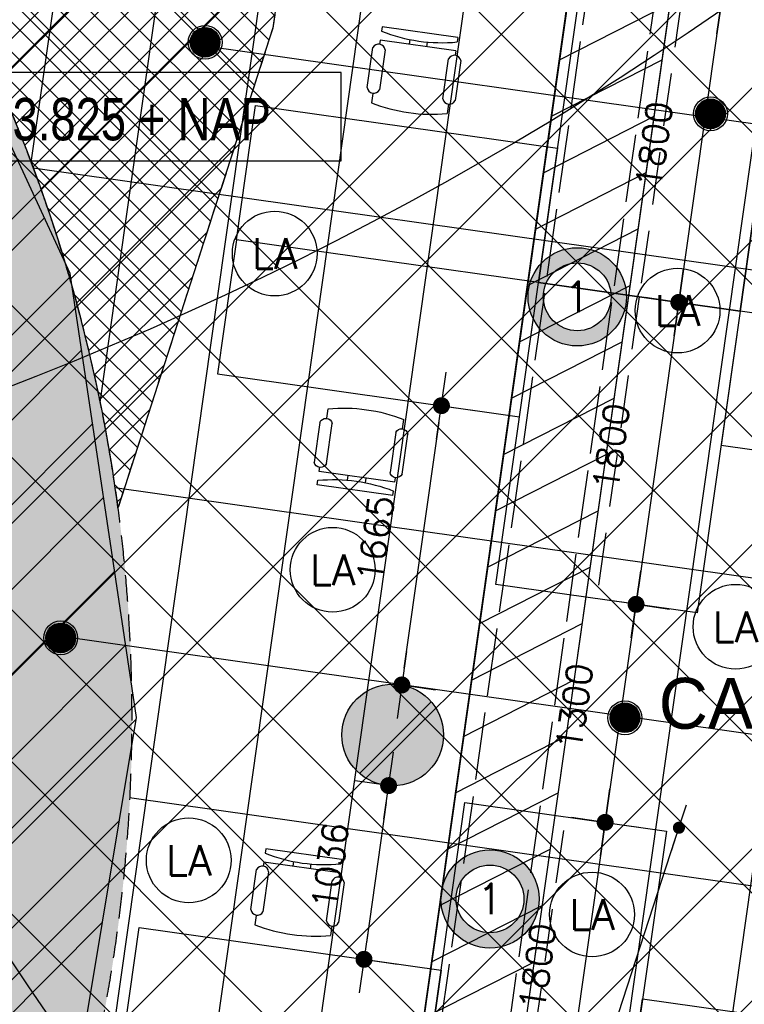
# Model space of a CAD drawing. Header units: millimetres. Extents: x -4107 to 114693, y -37499 to 54671.
# Tile 90 of 156: x 68552 to 72826, y 9092 to 14903. Entities that reach past the tile are written whole.
import ezdxf
from ezdxf.enums import TextEntityAlignment as Align

# ---------------------------------------------------------------- set-up
doc = ezdxf.new("R2010")
doc.units = ezdxf.units.MM
doc.header["$LTSCALE"] = 50
for name, pattern in [('B0701', [3.75, 2.5, -1.25]), ('B0702', [4.6875, 3.125, -1.5625]), ('XREF_06_Vloergoot installaties$0$E_GOOT5', [10, 8, -2]), ('XREF_06_werkset$0$B0702', [4.6875, 3.125, -1.5625])]:
    doc.linetypes.add(name, pattern=pattern)
for name, color, linetype in [('AB$1A---_ALGEMEEN', 2, 'Continuous'), ('ABT_studie daklichten', 1, 'Continuous'), ('ABT_VOORSTEL daklichten', 1, 'Continuous'), ('AM$1A---_ALGEMEEN', 2, 'Continuous'), ('AT$1A---_ALGEMEEN', 2, 'Continuous'), ('AV37----_DAKOPENING', 1, 'Continuous'), ('FOK_ BRANDSLANGHASPELS', 2, 'Continuous'), ('FOK_05---_TEKST_25', 2, 'Continuous'), ('FOK_08---_MAATVOERING', 2, 'Continuous'), ('FOK_22_BINNENWANDEN', 2, 'Continuous'), ('FOK_82_LOS MEUBILAIR', 1, 'Continuous'), ('XREF_06_PLAFOND$0$AA00VV4-_SOLID252', 254, 'Continuous'), ('XREF_06_PLAFOND$0$AA45----_PLAFONDAFW', 1, 'Continuous'), ('XREF_06_PLAFOND$0$AI45----_PLAFONDAFW', 2, 'Continuous'), ('XREF_06_Sprinkler installatie$0$WL$1----', 3, 'Continuous'), ('XREF_06_Sprinkler installatie$0$WL524---', 4, 'Continuous'), ('XREF_06_Sprinkler installatie$0$WL6516--', 4, 'Continuous'), ('XREF_06_verlichting$0$EL6311--', 3, 'Continuous'), ('XREF_06_Vloergoot installaties$0$EL6131--_VG', 3, 'Continuous'), ('XREF_06_Vloergoot installaties$0$EL6222--', 3, 'Continuous'), ('XREF_06_werkset$0$AA28G---_PREFABBETON', 242, 'Continuous'), ('XREF_06_werkset$0$AI35----_PLAFONDS', 242, 'Continuous'), ('XREF_06_werkset$0$AL28G---_PREFABBETON', 4, 'Continuous')]:
    doc.layers.add(name, color=color, linetype=linetype)
doc.styles.add('02_1', font='B-GBP.SHX', dxfattribs={"width": 0.8, "height": 2.5})
doc.styles.add('02_100', font='B-GBP.SHX', dxfattribs={"width": 0.8, "height": 250})
doc.styles.add('FOK-DIM', font='romans.shx')
doc.styles.add('XREF_06_Sprinkler installatie$0$Standard', font='txt')
doc.styles.add('XREF_06_verlichting$0$BURO-018', font='simplex.shx', dxfattribs={"height": 180})
doc.styles.add('XREF_06_Vloergoot installaties$0$BURO-018', font='simplex.shx', dxfattribs={"height": 180})
doc.dimstyles.new('02_100', dxfattribs={"dimscale": 71.42857142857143, "dimtxt": 2.5, "dimasz": 1, "dimexe": 2, "dimexo": 0, "dimgap": 1, "dimtad": 1, "dimdec": 0, "dimdsep": 46, "dimtxsty": '02_100', "dimblk": 'abt-dot-m', "dimcen": 1, "dimdle": 1, "dimclre": 256, "dimclrt": 7, "dimadec": 3, "dimazin": 0, "dimtfac": 1, "dimtdec": 4, "dimtix": 1, "dimtmove": 2, "dimatfit": 3, "dimldrblk": 'DOT', "dimfxl": 1, "dimtolj": 1, "dimtzin": 0, "dimarcsym": 0})
doc.dimstyles.new('FOK-100', dxfattribs={"dimscale": 100, "dimtxt": 1.5, "dimasz": 1, "dimexe": 2, "dimexo": 0, "dimgap": 2, "dimtad": 1, "dimdec": 0, "dimzin": 11, "dimdsep": 46, "dimtxsty": 'FOK-DIM', "dimblk1": 'DOT', "dimblk2": 'DOT', "dimsah": 1, "dimcen": 2.5, "dimclrd": 256, "dimclre": 256, "dimclrt": 256, "dimadec": 0, "dimazin": 0, "dimtfac": 1, "dimtdec": 0, "dimtix": 1, "dimtmove": 2, "dimatfit": 3, "dimldrblk": 'DOT', "dimfxl": 2, "dimtolj": 1, "dimtzin": 0, "dimarcsym": 0})

# ---------------------------------------------------------------- blocks, each defined once
blk = doc.blocks.new('XREF_06_Sprinkler installatie$0$SP-KOP02')
at = {"color": 0, "linetype": 'Continuous'}
for p, q in [((-0.8747061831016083, -0.022678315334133), (0.02267831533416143, 0.8747061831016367)), ((-0.8470212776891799, -0.2194998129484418), (0.2194998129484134, 0.8470212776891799)), ((-0.8433590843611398, 0.2331751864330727), (-0.2331751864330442, 0.8433590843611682)), ((-0.7864924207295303, -0.383477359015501), (0.3834773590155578, 0.7864924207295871)), ((-0.7015012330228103, -0.5229925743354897), (0.5229925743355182, 0.7015012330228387)), ((-0.5952920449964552, -0.6412897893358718), (0.6412897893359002, 0.5952920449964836)), ((-0.4685024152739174, -0.7390065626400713), (0.7390065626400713, 0.4685024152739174)), ((-0.3195518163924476, -0.8145623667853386), (0.8145623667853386, 0.3195518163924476)), ((-0.1436165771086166, -0.8631335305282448), (0.8631335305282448, 0.1436165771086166)), ((0.07198970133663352, -0.8720336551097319), (0.8720336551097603, -0.0719897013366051)), ((0.3806791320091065, -0.7878506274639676), (0.7878506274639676, -0.3806791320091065))]:
    blk.add_line(p, q, dxfattribs=at)
at = {"color": 0, "linetype": 'Continuous', "const_width": 0.875}
blk.add_lwpolyline([(-0.4375, 0, 1), (0.4375, 0, 1)], format="xyb", close=True, dxfattribs=at)
at = {"color": 0, "linetype": 'Continuous'}
for radius in [1, 0.8750001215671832]:
    blk.add_circle((0, 0), radius, dxfattribs=at)
at = {"color": 0, "linetype": 'Continuous', "style": 'XREF_06_Sprinkler installatie$0$Standard', "flags": 1}
for tag, p in [('SP_MATCODE', (2, 2)), ('SP_TEMP', (2, -3)), ('SP_DOORL', (2, -5)), ('SP_KFACT', (2, -7)), ('SP_SPRHK', (2, -9)), ('SP_KLEP', (2, -11))]:
    blk.add_attdef(tag, p, '', height=1, dxfattribs=at)
blk = doc.blocks.new('XREF_06_Sprinkler installatie')
at = {"layer": 'XREF_06_Sprinkler installatie$0$WL$1----'}
h = blk.add_hatch(dxfattribs=at)
h.set_pattern_fill('JIS_WOOD', color=256, scale=500, style=0)
h.set_pattern_definition([(45, (0, -36464.68273191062), (-249.9999995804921, 249.9999995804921), [])])
h.paths.add_polyline_path([(30743.76515354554, 36094.67203092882), (95370.657702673, 36094.67203092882), (86389.4850860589, -27327.71370086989), (59723.12136529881, -18673.57675653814), (68740.53105287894, 7763.581187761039), (69241.67852927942, 10785.21704805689), (68849.02710828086, 13405.89676634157), (67638.57518447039, 16023.53724814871), (65645.62950327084, 18159.91160222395), (63178.42103558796, 19545.38255585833), (60388.20099652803, 20131.45558350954), (28895.03418603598, 21976.00653298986)], flags=16)
h.paths.add_polyline_path([(29853.88465479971, 37108.67203092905), (96538.36554407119, 37108.67203093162), (87224.27345191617, -28664.69260881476), (58653.57220496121, -19392.53372581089), (68002.0802140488, 8015.33520368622), (68349.51893389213, 9912.479372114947), (68461.10500014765, 10706.28215243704), (68321.41289149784, 11469.30776664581), (68229.75545977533, 12765.71089138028), (68109.187632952, 13218.49831793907), (67906.90519605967, 13527.36892510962), (67399.0696235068, 14920.64646426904), (67172.50164058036, 15065.3464464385), (66709.93992267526, 15980.21548977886), (66021.16514642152, 16692.96568618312), (65104.64182728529, 17592.15335849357), (63974.81466742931, 18325.79988677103), (62832.58247759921, 18841.69050873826), (59822.53470632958, 19383.85704118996), (28023.73237309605, 21252.56821526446)])
blk.add_lwpolyline([(30743.76515354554, 36094.67203092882), (95370.657702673, 36094.67203092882), (86389.4850860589, -27327.71370086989), (59723.12136529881, -18673.57675653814), (68740.53105287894, 7763.581187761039), (69241.67852927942, 10785.21704805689), (68849.02710828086, 13405.89676634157), (67638.57518447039, 16023.53724814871), (65645.62950327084, 18159.91160222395), (63178.42103558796, 19545.38255585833), (60388.20099652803, 20131.45558350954), (28895.03418603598, 21976.00653298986)], close=True, dxfattribs=at)
at = {"layer": 'XREF_06_Sprinkler installatie$0$WL524---'}
for p, q in [((69630.63677651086, 14750.61043444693), (81515.80502250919, 13067.56514431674)), ((68796.4787111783, 11264.14923501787), (80984.08659535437, 9538.275808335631))]:
    blk.add_line(p, q, dxfattribs=at)
at = {"layer": 'XREF_06_Sprinkler installatie$0$WL6516--', "xscale": 99.9999999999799, "yscale": 100, "zscale": 100, "rotation": 7.589429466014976}
for p in [(69645.8133393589, 14769.43052053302), (72627.02876440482, 14347.26396166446), (68793.8978243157, 11254.15295017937), (72122.27265367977, 10782.82553903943)]:
    blk.add_blockref('XREF_06_Sprinkler installatie$0$SP-KOP02', p, dxfattribs=at)
blk = doc.blocks.new('XREF_06_Vloergoot installaties$0$E00415')
at = {"linetype": 'Continuous'}
h = blk.add_hatch(color=0, dxfattribs=at)
edge = h.paths.add_edge_path()
edge.add_arc((0, 0), 2.9, 0, 360)
edge = h.paths.add_edge_path(flags=16)
edge.add_arc((0, 0), 2, 0, 360)
at = {"color": 0, "linetype": 'Continuous'}
for radius in [2.9, 2]:
    blk.add_circle((0, 0), radius, dxfattribs=at)
at = {"color": 0, "linetype": 'Continuous', "style": 'XREF_06_Vloergoot installaties$0$BURO-018'}
for tag, p in [('E_GKAST', (0, 8)), ('E_GROEP', (0, 5)), ('E_SGROEP', (4.5, 5))]:
    blk.add_attdef(tag, text='', height=1.8, dxfattribs=at).set_placement(p, align=Align.MIDDLE)
at = {"color": 0, "linetype": 'Continuous', "style": 'XREF_06_Vloergoot installaties$0$BURO-018', "flags": 1}
for tag, height, p in [('E_VERMCODE', 1.8, (13, 5)), ('E_MATCODE', 1.799999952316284, (0, 0))]:
    blk.add_attdef(tag, text='', height=height, dxfattribs=at).set_placement(p, align=Align.MIDDLE)
blk = doc.blocks.new('XREF_06_Vloergoot installaties')
at = {"layer": 'XREF_06_Vloergoot installaties$0$EL6131--_VG', "linetype": 'XREF_06_Vloergoot installaties$0$E_GOOT5'}
for p, q in [((67095.60362308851, -18789.11590335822), (74687.29281051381, 34683.04554943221)), ((67491.63220365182, -18845.34190603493), (75083.32139107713, 34626.81954675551))]:
    blk.add_line(p, q, dxfattribs=at)
at = {"layer": 'XREF_06_Vloergoot installaties$0$EL6222--'}
ref = blk.add_blockref('XREF_06_Vloergoot installaties$0$E00415', (71840.99680626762, 13267.37700198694), dxfattribs=dict(at, xscale=99.99999999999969, yscale=100, zscale=100, rotation=352.2551880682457))
ref.add_attrib('E_GROEP', '1', dxfattribs={"layer": '0', "color": 1, "linetype": 'Continuous', "height": 180, "style": 'XREF_06_Vloergoot installaties$0$BURO-018'}).set_placement((71840.99680626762, 13267.37700198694), align=Align.MIDDLE)
ref = blk.add_blockref('XREF_06_Vloergoot installaties$0$E00415', (71326.360985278, 9713.321597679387), dxfattribs=dict(at, xscale=99.99999999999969, yscale=100, zscale=100, rotation=352.2551880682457))
ref.add_attrib('E_GROEP', '1', dxfattribs={"layer": '0', "color": 1, "linetype": 'Continuous', "height": 180, "style": 'XREF_06_Vloergoot installaties$0$BURO-018'}).set_placement((71326.360985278, 9713.321597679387), align=Align.MIDDLE)
blk = doc.blocks.new('XREF_06_PLAFOND')
at = {"layer": 'XREF_06_PLAFOND$0$AA00VV4-_SOLID252'}
h = blk.add_hatch(color=256, dxfattribs=at)
edge = h.paths.add_edge_path()
edge.add_line((87220.13172400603, -28652.82593203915), (96531.25824172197, 37099.67203141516))
edge.add_line((96531.25824172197, 37099.67203141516), (29925.05063862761, 37099.67203094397))
edge.add_line((29925.05063862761, 37099.67203094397), (27765.49828754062, 20607.27924532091))
edge.add_line((27765.49828754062, 20607.27924532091), (31097.51512072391, 20428.59058431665))
edge.add_line((31097.51512072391, 20428.59058431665), (31103.07384061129, 20519.42550456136))
edge.add_line((31103.07384061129, 20519.42550456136), (31162.98775743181, 20516.21262872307))
edge.add_line((31162.98775743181, 20516.21262872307), (31182.16837379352, 20829.6426616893))
edge.add_line((31182.16837379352, 20829.6426616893), (60332.3920877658, 19103.14414751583))
edge.add_arc((59884.73682388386, 10785.1826390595), 8329.99873297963, -18.833921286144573, 86.9194330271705, ccw=False)
edge.add_line((67768.73326905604, 8096.041708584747), (58457.33255371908, -19218.52462005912))
edge.add_line((58457.33255371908, -19218.52462005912), (58452.57899675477, -19216.97597443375))
edge.add_line((58452.57899675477, -19216.97597443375), (58423.27490899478, -19307.27191820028))
edge.add_line((58423.27490899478, -19307.27191820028), (87220.13172400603, -28652.82593203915))
edge = h.paths.add_edge_path(flags=16)
edge.add_arc((59884.74222990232, 10785.18702581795), 9329.995031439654, 341.1759698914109, 446.6104843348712)
edge.add_line((60436.36613652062, 20098.86075600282), (31243.25169369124, 21827.80385779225))
edge.add_line((31243.25169369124, 21827.80385779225), (28955.06492372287, 21950.50756966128))
edge.add_line((28955.06492372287, 21950.50756966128), (30807.03278968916, 36094.67203092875))
edge.add_line((30807.03278968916, 36094.67203092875), (95373.92533888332, 36094.67203087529))
edge.add_line((95373.92533888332, 36094.67203087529), (86392.75272236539, -27327.71370024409))
edge.add_line((86392.75272236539, -27327.7137002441), (59702.27815864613, -18665.75197252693))
edge.add_line((59702.27815864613, -18665.75197252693), (68715.71330732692, 7774.745676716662))
at = {"layer": 'XREF_06_PLAFOND$0$AA45----_PLAFONDAFW'}
h = blk.add_hatch(dxfattribs=at)
h.set_pattern_fill('ANSI31', color=256, scale=2200, angle=342.02, style=0)
h.set_pattern_definition([(27.02000000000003, (0, 0), (-124.9329103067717, 244.9831992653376), [])])
h.paths.add_polyline_path([(66694.46296400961, -20934.95243279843), (67273.82343199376, -21122.97449999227), (75376.34991819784, 36094.67203087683), (74770.36385703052, 36094.67203087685)])
at = {"layer": 'XREF_06_PLAFOND$0$AI45----_PLAFONDAFW'}
h = blk.add_hatch(dxfattribs=at)
h.set_pattern_fill('_USER,_O', color=256, scale=1800, pattern_type=0)
h.set_pattern_definition([(351.94, (60508.45538535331, -17546.47061425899), (252.3780553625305, 1782.219211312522), [])])
edge = h.paths.add_edge_path(flags=16)
edge.add_arc((41622.22216217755, 26897.39712025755), 5449.922828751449, 0, 180)
edge.add_arc((41622.22216217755, 26897.39712025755), 5449.922828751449, 180, 360)
h.paths.add_polyline_path([(49833.5168537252, 30277.31994900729), (51633.51685374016, 30277.31994900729), (51633.51685363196, 27677.31994893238), (49833.51685351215, 27677.31994900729)], flags=16)
edge = h.paths.add_edge_path(flags=16)
edge.add_arc((86127.26898417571, 26613.49231747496), 3800.000000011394, 0, 180)
edge.add_arc((86127.26898417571, 26613.49231747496), 3800.000000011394, 180, 360)
edge = h.paths.add_edge_path(flags=16)
edge.add_arc((74998.81403571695, -10766.81305209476), 5450.000005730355, 0, 180)
edge.add_arc((74998.81403571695, -10766.81305209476), 5450.000005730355, 180, 360)
edge = h.paths.add_edge_path()
edge.add_arc((59888.12586944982, 10791.11494689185), 9323.877918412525, 341.2423601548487, 446.6290869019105)
edge.add_line((60436.36613652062, 20098.86075600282), (31243.25169369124, 21827.80385779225))
edge.add_line((31243.25169369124, 21827.80385779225), (28955.06492372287, 21950.50756966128))
edge.add_line((28955.06492372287, 21950.50756966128), (30807.03278968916, 36094.67203092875))
edge.add_line((30807.03278968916, 36094.67203092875), (95373.92533888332, 36094.67203087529))
edge.add_line((95373.92533888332, 36094.67203087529), (86392.75272236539, -27327.71370024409))
edge.add_line((86392.75272236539, -27327.7137002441), (59702.27815864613, -18665.75197252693))
edge.add_line((59702.27815864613, -18665.75197252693), (68716.7870859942, 7792.875369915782))
h = blk.add_hatch(dxfattribs=at)
h.set_pattern_fill('_USER,_O', color=256, scale=600, angle=90, pattern_type=0)
h.set_pattern_definition([(81.93999999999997, (95317.8413266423, 35698.87331730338), (-594.0730704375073, 84.12601845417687), [])])
edge = h.paths.add_edge_path(flags=16)
edge.add_arc((86127.26898417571, 26613.49231747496), 3800.000000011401, 0, 360)
edge = h.paths.add_edge_path(flags=16)
edge.add_arc((74998.81403571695, -10766.81305209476), 5450.000005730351, 0, 360)
edge = h.paths.add_edge_path(flags=16)
edge.add_arc((41622.22216217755, 26897.39712025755), 5449.922828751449, 0, 360)
h.paths.add_polyline_path([(49933.51685366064, 30177.31994903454), (51533.51685368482, 30177.31994903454), (51533.51685368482, 27777.31994900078), (49933.51685366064, 27777.31994900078)], flags=16)
edge = h.paths.add_edge_path()
edge.add_arc((59888.12586944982, 10791.11494689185), 9323.877918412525, 341.2423601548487, 446.6290869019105)
edge.add_line((60436.36613652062, 20098.86075600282), (31243.25169369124, 21827.80385779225))
edge.add_line((31243.25169369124, 21827.80385779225), (28955.06492372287, 21950.50756966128))
edge.add_line((28955.06492372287, 21950.50756966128), (30807.03278968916, 36094.67203092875))
edge.add_line((30807.03278968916, 36094.67203092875), (95373.92533888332, 36094.67203087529))
edge.add_line((95373.92533888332, 36094.67203087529), (86392.75272236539, -27327.71370024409))
edge.add_line((86392.75272236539, -27327.7137002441), (59702.27815864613, -18665.75197252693))
edge.add_line((59702.27815864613, -18665.75197252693), (68716.7870859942, 7792.875369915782))
at = {"layer": 'XREF_06_PLAFOND$0$AA45----_PLAFONDAFW'}
blk.add_lwpolyline([(66694.46296400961, -20934.95243279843), (67273.82343199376, -21122.97449999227), (75376.34991819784, 36094.67203087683), (74770.36385703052, 36094.67203087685)], close=True, dxfattribs=at)
blk = doc.blocks.new('V-S-00-004_B09145W02')
at = {"layer": 'AT$1A---_ALGEMEEN'}
blk.add_lwpolyline([(0, 0), (25, 0), (25, 5.210209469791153), (0, 5.210209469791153)], close=True, dxfattribs=at)
at = {"layer": 'AB$1A---_ALGEMEEN', "color": 7, "style": '02_1', "width": 0.8}
blk.add_attdef('XX', text='', height=2.5, dxfattribs=at).set_placement((12.5, 1.206518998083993), align=Align.CENTER)
blk = doc.blocks.new('abt-dot-m')
for p, q in [((-2, 0), (0, 0)), ((0, 0), (2, 0))]:
    blk.add_line(p, q)
at = {"color": 1, "const_width": 0.5}
blk.add_lwpolyline([(-0.25, 0, 1), (0.25, 0, 1)], format="xyb", close=True, dxfattribs=at)
blk = doc.blocks.new('*D28')
at = {"layer": 'AM$1A---_ALGEMEEN', "color": 0, "lineweight": -2}
blk.add_line((64192.56583727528, 7612.635592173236), (65850.95194761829, 12722.69194811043), dxfattribs=at)
at = {"layer": 'Defpoints', "color": 0}
for p in [(65873.00087564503, 12790.6322571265), (66504.62957648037, 12585.64738193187), (64802.14561008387, 7339.710407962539)]:
    blk.add_point(p, dxfattribs=at)
at = {"layer": 'AM$1A---_ALGEMEEN', "color": 0, "lineweight": -2, "xscale": 71.42857142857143, "yscale": 71.42857142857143, "zscale": 71.42857142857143}
for p, rotation in [((65873.00087564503, 12790.6322571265), 72.02000011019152), ((64170.51690924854, 7544.695283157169), 252.0200001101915)]:
    blk.add_blockref('abt-dot-m', p, dxfattribs=dict(at, rotation=rotation))
at = {"layer": 'AM$1A---_ALGEMEEN', "color": 7, "insert": (64844.35892910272, 10257.37354143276), "char_height": 250, "attachment_point": 5, "rotation": 72.02000011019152, "style": '02_100'}
blk.add_mtext('\\A1;5515', dxfattribs=at)
blk = doc.blocks.new('DOT')
at = {"color": 0}
blk.add_line((-2, 0), (2, 0), dxfattribs=at)
at = {"color": 0, "const_width": 0.5}
blk.add_lwpolyline([(-0.25, 0, 1), (0.25, 0, 1)], format="xyb", close=True, dxfattribs=at)
blk = doc.blocks.new('A$C052E27F2')
at = {"layer": 'ABT_studie daklichten'}
h = blk.add_hatch(dxfattribs=at)
h.set_pattern_fill('ANSI37', color=256, scale=1000, style=0)
h.set_pattern_definition([(45, (-86127.26898414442, -22813.49231748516), (-88.38834764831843, 88.38834764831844), []), (135, (-86127.26898414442, -22813.49231748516), (-88.38834764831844, -88.38834764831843), [])])
edge = h.paths.add_edge_path()
edge.add_arc((-26242.53216026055, -12028.30967842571), 9329.998732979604, 7.624611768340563, 30.29796328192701)
edge.add_line((-18186.8854417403, -7321.353942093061), (-17234.48900534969, -4389.340665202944))
edge.add_line((-17234.48900534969, -4389.340665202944), (-15646.84333532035, -4912.806527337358))
edge.add_line((-15646.84333532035, -4912.806527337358), (-16081.77015337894, -7960.077359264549))
edge.add_line((-16081.77015337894, -7960.077359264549), (-16995.02333075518, -10790.38528427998))
blk.add_lwpolyline([(-16995.02333075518, -10790.38528427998, 0.09925518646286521), (-18186.8854417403, -7321.353942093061), (-17234.48900534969, -4389.340665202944), (-15646.84333532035, -4912.806527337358), (-16081.77015337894, -7960.077359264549), (-16995.02333075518, -10790.38528427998), (-16995.02333075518, -10790.38528427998), (-16995.02333075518, -10790.38528427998, -0.2967739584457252)], format="xyb", dxfattribs=at)
blk = doc.blocks.new('XREF_06_verlichting$0$1115B3A')
at = {"color": 0, "linetype": 'Continuous'}
blk.add_circle((0, 0), 2.5, dxfattribs=at)
at = {"color": 0, "linetype": 'Continuous', "style": 'XREF_06_verlichting$0$BURO-018'}
for tag, p in [('E_GKAST', (0, 8)), ('E_GROEP', (0, 5)), ('E_SGROEP', (4.5, 5)), ('E_ARMCODE', (0, 0)), ('E_SLET', (4.5, -1))]:
    blk.add_attdef(tag, text='', height=1.8, dxfattribs=at).set_placement(p, align=Align.MIDDLE)
blk = doc.blocks.new('XREF_06_verlichting')
at = {"layer": 'XREF_06_verlichting$0$EL6311--'}
ref = blk.add_blockref('XREF_06_verlichting$0$1115B3A', (70056.59653704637, 13522.66004778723), dxfattribs=dict(at, xscale=100, yscale=100, zscale=100))
ref.add_attrib('E_ARMCODE', 'LA', dxfattribs={"layer": '0', "color": 1, "linetype": 'Continuous', "height": 180, "style": 'XREF_06_verlichting$0$BURO-018'}).set_placement((70056.59653704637, 13522.66004778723), align=Align.MIDDLE)
ref = blk.add_blockref('XREF_06_verlichting$0$1115B3A', (72432.88881879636, 13186.15597397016), dxfattribs=dict(at, xscale=100, yscale=100, zscale=100))
ref.add_attrib('E_ARMCODE', 'LA', dxfattribs={"layer": '0', "color": 1, "linetype": 'Continuous', "height": 180, "style": 'XREF_06_verlichting$0$BURO-018'}).set_placement((72432.88881879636, 13186.15597397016), align=Align.MIDDLE)
ref = blk.add_blockref('XREF_06_verlichting$0$1115B3A', (70398.29155212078, 11656.3148180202), dxfattribs=dict(at, xscale=100, yscale=100, zscale=100))
ref.add_attrib('E_ARMCODE', 'LA', dxfattribs={"layer": '0', "color": 1, "linetype": 'Continuous', "height": 180, "style": 'XREF_06_verlichting$0$BURO-018'}).set_placement((70398.29155212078, 11656.3148180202), align=Align.MIDDLE)
ref = blk.add_blockref('XREF_06_verlichting$0$1115B3A', (72774.58383387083, 11319.81074420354), dxfattribs=dict(at, xscale=100, yscale=100, zscale=100))
ref.add_attrib('E_ARMCODE', 'LA', dxfattribs={"layer": '0', "color": 1, "linetype": 'Continuous', "height": 180, "style": 'XREF_06_verlichting$0$BURO-018'}).set_placement((72774.58383387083, 11319.81074420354), align=Align.MIDDLE)
ref = blk.add_blockref('XREF_06_verlichting$0$1115B3A', (69549.45275773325, 9941.360615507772), dxfattribs=dict(at, xscale=100, yscale=100, zscale=100))
ref.add_attrib('E_ARMCODE', 'LA', dxfattribs={"layer": '0', "color": 1, "linetype": 'Continuous', "height": 180, "style": 'XREF_06_verlichting$0$BURO-018'}).set_placement((69549.45275773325, 9941.360615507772), align=Align.MIDDLE)
ref = blk.add_blockref('XREF_06_verlichting$0$1115B3A', (71928.13270807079, 9621.717551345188), dxfattribs=dict(at, xscale=100, yscale=100, zscale=100))
ref.add_attrib('E_ARMCODE', 'LA', dxfattribs={"layer": '0', "color": 1, "linetype": 'Continuous', "height": 180, "style": 'XREF_06_verlichting$0$BURO-018'}).set_placement((71928.13270807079, 9621.717551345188), align=Align.MIDDLE)
blk = doc.blocks.new('WP 1600-800')
at = {"linetype": 'Continuous'}
for p, q in [((701.4819713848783, 1636.077677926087), (939.9819699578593, 1636.077677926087)), ((568.9819721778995, 1600.077678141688), (595.4819720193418, 1600.077678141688)), ((568.9819721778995, 1600.077678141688), (568.981972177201, 1149.577680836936)), ((648.4819717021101, 1600.077678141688), (674.9819715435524, 1600.077678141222)), ((648.4819717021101, 1600.077678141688), (648.4819717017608, 1149.577680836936)), ((966.4819697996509, 1600.077678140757), (1021.981969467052, 1600.077678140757)), ((939.9819699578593, 1564.077678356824), (701.4819713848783, 1564.077678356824)), ((648.4819717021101, 1427.827679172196), (620.2727218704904, 1427.827679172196)), ((620.8583718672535, 1321.827679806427), (648.4819717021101, 1321.827679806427)), ((701.4819713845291, 1185.5776806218), (939.98196995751, 1185.577680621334)), ((568.981972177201, 1149.577680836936), (595.4819720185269, 1149.577680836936)), ((648.4819717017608, 1149.577680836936), (674.9819715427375, 1149.577680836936)), ((935.5820462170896, 1112.99842010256), (697.0820476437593, 1112.998420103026)), ((966.4819697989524, 1149.577680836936), (1021.981969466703, 1149.577680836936))]:
    blk.add_line(p, q, dxfattribs=at)
blk.add_lwpolyline([(1133.893765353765, 2274.827679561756), (1933.893765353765, 2274.827679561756), (1933.893765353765, 474.8276795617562), (1133.893765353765, 474.8276795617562)], close=True)
for centre, radius, start, end in [((712.6848002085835, 1600.077678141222), 37.70282866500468, 107.2856071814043, 252.7143928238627), ((928.7791411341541, 1600.077678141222), 37.70282866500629, 287.2856071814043, 72.71439282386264), ((-348.5805223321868, 1374.827679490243), 970.5624941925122, 346.5803000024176, 13.41970000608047), ((77.91947511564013, 1374.827679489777), 970.5624941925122, 346.5803000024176, 13.41970000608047), ((710.9497787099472, 1148.580722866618), 38.1891892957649, 104.3543784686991, 248.70730541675), ((926.1142388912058, 1149.995377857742), 38.18918929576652, 284.3543784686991, 68.70730541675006)]:
    blk.add_arc(centre, radius, start, end, dxfattribs=at)
blk = doc.blocks.new('XREF_06_werkset$0$V-H-28G001_B09145W02')
at = {"layer": 'XREF_06_werkset$0$AA28G---_PREFABBETON'}
blk.add_hatch(color=254, dxfattribs=at).paths.add_polyline_path([(300, 0, 0.5773502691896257), (-150.0000000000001, 259.8076211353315, 0.5773502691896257), (-149.9999999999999, -259.8076211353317, 0.5773502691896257)])
h = blk.add_hatch(dxfattribs=at)
h.set_pattern_fill('KALKZST', color=1, scale=880.0000000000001, style=0)
h.set_pattern_definition([(45, (0, 0), (-390.2776883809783, 390.2776883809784), [])])
h.paths.add_polyline_path([(300, 0, 0.5773502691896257), (-150.0000000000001, 259.8076211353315, 0.5773502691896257), (-149.9999999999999, -259.8076211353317, 0.5773502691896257)])
at = {"layer": 'XREF_06_werkset$0$AL28G---_PREFABBETON'}
blk.add_circle((0, 0), 300, dxfattribs=at)
blk = doc.blocks.new('XREF_06_werkset$0$V-H-28X00B_09145B1')
blk.add_blockref('XREF_06_werkset$0$V-H-28G001_B09145W02', (70752.4366549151, 10681.41879116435))
blk = doc.blocks.new('XREF_06_werkset')
at = {"layer": 'XREF_06_werkset$0$AI35----_PLAFONDS', "linetype": 'XREF_06_werkset$0$B0702'}
blk.add_lwpolyline([(68715.7133073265, 7774.745676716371), (59702.27815864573, -18665.7519725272), (86392.75272244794, -27327.71370088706), (95373.92533894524, 36094.67203092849), (30807.03278968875, 36094.67203092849), (28954.96363870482, 21950.51300105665), (31243.25169369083, 21827.80385779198), (60436.36613652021, 20098.86075600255, -0.4955042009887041)], format="xyb", close=True, dxfattribs=at)
blk.add_blockref('XREF_06_werkset$0$V-H-28X00B_09145B1', (-4.147295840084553e-10, -2.946762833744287e-10))
blk = doc.blocks.new('*D89')
at = {"layer": 'Defpoints', "color": 0}
for p in [(72187.96343612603, 11452.34626377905), (72005.7308351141, 10165.47352079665), (72005.73083578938, 10165.47352070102)]:
    blk.add_point(p, dxfattribs=at)
at = {"layer": 'FOK_08---_MAATVOERING', "lineweight": -2}
for p, q in [((72187.96343612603, 11452.34626377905), (71989.93907886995, 11480.38826999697)), ((72173.94243260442, 11353.33408543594), (72019.7518388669, 10264.48569910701)), ((72005.7308351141, 10165.47352079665), (72203.75519260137, 10137.43151454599))]:
    blk.add_line(p, q, dxfattribs=at)
at = {"layer": 'FOK_08---_MAATVOERING', "lineweight": -2, "xscale": 100, "yscale": 100, "zscale": 100}
for p, rotation in [((72187.96343568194, 11452.34626384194), 81.93999999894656), ((72005.73083578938, 10165.47352070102), 261.9399999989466)]:
    blk.add_blockref('DOT', p, dxfattribs=dict(at, rotation=rotation))
at = {"layer": 'FOK_08---_MAATVOERING', "insert": (71824.56364511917, 10847.46765073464), "char_height": 150, "attachment_point": 5, "rotation": 81.93999999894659, "style": 'FOK-DIM'}
blk.add_mtext('\\A1;1300', dxfattribs=at)
blk = doc.blocks.new('*D92')
at = {"layer": 'Defpoints', "color": 0}
for p in [(70728.34270027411, 10382.38788749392), (70565.2388548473, 9359.483272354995), (70583.13152665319, 9356.94951125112)]:
    blk.add_point(p, dxfattribs=at)
at = {"layer": 'FOK_08---_MAATVOERING', "lineweight": -2}
for p, q in [((70728.34270027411, 10382.38788749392), (70530.31834346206, 10410.42989364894)), ((70714.32169719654, 10283.37570908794), (70597.1525297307, 9455.961689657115)), ((70565.2388548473, 9359.483272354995), (70781.15588346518, 9328.907505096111))]:
    blk.add_line(p, q, dxfattribs=at)
at = {"layer": 'FOK_08---_MAATVOERING', "lineweight": -2, "xscale": 100, "yscale": 100, "zscale": 100}
for p, rotation in [((70728.34270027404, 10382.38788749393), 81.93999999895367), ((70583.13152665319, 9356.94951125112), 261.9399999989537)]:
    blk.add_blockref('DOT', p, dxfattribs=dict(at, rotation=rotation))
at = {"layer": 'FOK_08---_MAATVOERING', "insert": (70383.45362284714, 9908.226457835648), "char_height": 150, "attachment_point": 5, "rotation": 81.93999999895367, "style": 'FOK-DIM'}
blk.add_mtext('\\A1;1036', dxfattribs=at)
blk = doc.blocks.new('*D93')
at = {"layer": 'Defpoints', "color": 0}
for p in [(71027.89149606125, 12626.59944076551), (71039.82716718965, 12624.90924381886), (70806.40136338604, 10976.52522999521)]:
    blk.add_point(p, dxfattribs=at)
at = {"layer": 'FOK_08---_MAATVOERING', "lineweight": -2}
for p, q in [((71027.89149606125, 12626.59944076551), (71237.85152400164, 12596.86723766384)), ((70820.42236646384, 11075.53740840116), (71025.80616411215, 12525.89706541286)), ((70806.40136338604, 10976.52522999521), (71004.42572019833, 10948.48322384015))]:
    blk.add_line(p, q, dxfattribs=at)
at = {"layer": 'FOK_08---_MAATVOERING', "lineweight": -2, "xscale": 100, "yscale": 100, "zscale": 100}
for p, rotation in [((71039.82716718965, 12624.90924381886), 81.93999999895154), ((70806.40136338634, 10976.52522999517), 261.9399999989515)]:
    blk.add_blockref('DOT', p, dxfattribs=dict(at, rotation=rotation))
at = {"layer": 'FOK_08---_MAATVOERING', "insert": (70650.8307746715, 11839.27499537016), "char_height": 150, "attachment_point": 5, "rotation": 81.93999999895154, "style": 'FOK-DIM'}
blk.add_mtext('\\A1;1665', dxfattribs=at)
blk = doc.blocks.new('A$C4D8164B4')
at = {"layer": 'FOK_ BRANDSLANGHASPELS', "color": 2}
blk.add_circle((19999.99949391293, 19999.99965409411), 20000, dxfattribs=at)
blk = doc.blocks.new('*D194')
at = {"layer": 'Defpoints', "color": 0}
for p in [(72440.34147873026, 13234.56540429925), (72187.96343235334, 11452.34626473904), (72187.96343302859, 11452.34626464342)]:
    blk.add_point(p, dxfattribs=at)
at = {"layer": 'FOK_08---_MAATVOERING', "lineweight": -2}
for p, q in [((72440.34147873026, 13234.56540429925), (72242.31712147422, 13262.60741051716)), ((72426.3204752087, 13135.55322595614), (72201.9844361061, 11551.35844304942)), ((72187.96343235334, 11452.34626473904), (72385.98778984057, 11424.30425848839))]:
    blk.add_line(p, q, dxfattribs=at)
at = {"layer": 'FOK_08---_MAATVOERING', "lineweight": -2, "xscale": 100, "yscale": 100, "zscale": 100}
for p, rotation in [((72440.34147828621, 13234.56540436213), 81.93999999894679), ((72187.96343302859, 11452.34626464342), 261.9399999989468)]:
    blk.add_blockref('DOT', p, dxfattribs=dict(at, rotation=rotation))
at = {"layer": 'FOK_08---_MAATVOERING', "insert": (72041.86896504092, 12382.01359296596), "char_height": 150, "attachment_point": 5, "rotation": 81.93999999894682, "style": 'FOK-DIM'}
blk.add_mtext('\\A1;1800', dxfattribs=at)
blk = doc.blocks.new('*D195')
at = {"layer": 'Defpoints', "color": 0}
for p in [(72692.71952398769, 15016.78454401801), (72440.34147761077, 13234.56540445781), (72440.34147828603, 13234.56540436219)]:
    blk.add_point(p, dxfattribs=at)
at = {"layer": 'FOK_08---_MAATVOERING', "lineweight": -2}
for p, q in [((72692.71952398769, 15016.78454401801), (72494.69516673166, 15044.82655023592)), ((72678.69852046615, 14917.77236567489), (72454.36248136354, 13333.57758276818)), ((72440.34147761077, 13234.56540445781), (72638.36583509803, 13206.52339820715))]:
    blk.add_line(p, q, dxfattribs=at)
at = {"layer": 'FOK_08---_MAATVOERING', "lineweight": -2, "xscale": 100, "yscale": 100, "zscale": 100}
for p, rotation in [((72692.71952354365, 15016.78454408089), 81.93999999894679), ((72440.34147828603, 13234.56540436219), 261.9399999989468)]:
    blk.add_blockref('DOT', p, dxfattribs=dict(at, rotation=rotation))
at = {"layer": 'FOK_08---_MAATVOERING', "insert": (72294.24701029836, 14164.23273268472), "char_height": 150, "attachment_point": 5, "rotation": 81.93999999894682, "style": 'FOK-DIM'}
blk.add_mtext('\\A1;1800', dxfattribs=at)
blk = doc.blocks.new('*D196')
at = {"layer": 'Defpoints', "color": 0}
for p in [(72945.09756167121, 16799.00368436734), (72692.7195152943, 15016.78454480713), (72692.71951596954, 15016.78454471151)]:
    blk.add_point(p, dxfattribs=at)
at = {"layer": 'FOK_08---_MAATVOERING', "lineweight": -2}
for p, q in [((72945.09756167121, 16799.00368436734), (72747.07320441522, 16827.04569058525)), ((72931.0765581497, 16699.99150602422), (72706.74051904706, 15115.7967231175)), ((72692.7195152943, 15016.78454480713), (72890.74387278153, 14988.74253855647))]:
    blk.add_line(p, q, dxfattribs=at)
at = {"layer": 'FOK_08---_MAATVOERING', "lineweight": -2, "xscale": 100, "yscale": 100, "zscale": 100}
for p, rotation in [((72945.09756122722, 16799.00368443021), 81.93999999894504), ((72692.71951596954, 15016.78454471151), 261.939999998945)]:
    blk.add_blockref('DOT', p, dxfattribs=dict(at, rotation=rotation))
at = {"layer": 'FOK_08---_MAATVOERING', "insert": (72546.6250479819, 15946.45187303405), "char_height": 150, "attachment_point": 5, "rotation": 81.939999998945, "style": 'FOK-DIM'}
blk.add_mtext('\\A1;1800', dxfattribs=at)
blk = doc.blocks.new('*D199')
at = {"layer": 'Defpoints', "color": 0}
for p in [(72005.73082600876, 10165.47352208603), (71753.35277963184, 8383.254382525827), (71753.35278030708, 8383.254382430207)]:
    blk.add_point(p, dxfattribs=at)
at = {"layer": 'FOK_08---_MAATVOERING', "lineweight": -2}
for p, q in [((72005.73082600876, 10165.47352208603), (71807.70646875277, 10193.51552830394)), ((71991.70982248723, 10066.46134374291), (71767.3737833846, 8482.266560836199)), ((71753.35277963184, 8383.254382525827), (71951.37713711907, 8355.212376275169))]:
    blk.add_line(p, q, dxfattribs=at)
at = {"layer": 'FOK_08---_MAATVOERING', "lineweight": -2, "xscale": 100, "yscale": 100, "zscale": 100}
for p, rotation in [((72005.73082556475, 10165.4735221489), 81.93999999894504), ((71753.35278030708, 8383.254382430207), 261.939999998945)]:
    blk.add_blockref('DOT', p, dxfattribs=dict(at, rotation=rotation))
at = {"layer": 'FOK_08---_MAATVOERING', "insert": (71607.25831231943, 9312.921710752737), "char_height": 150, "attachment_point": 5, "rotation": 81.939999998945, "style": 'FOK-DIM'}
blk.add_mtext('\\A1;1800', dxfattribs=at)
blk = doc.blocks.new('A$C125E5D54')
at = {"layer": 'AV37----_DAKOPENING', "linetype": 'B0701', "ltscale": 0.8}
blk.add_lwpolyline([(62564.49440421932, 14680.23597315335, 0.09925518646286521), (61372.63229323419, 18149.26731534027), (62325.02872962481, 21081.28059223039), (63912.67439965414, 20557.81473009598), (63477.74758159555, 17510.54389816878), (62564.49440421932, 14680.23597315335), (62564.49440421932, 14680.23597315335), (62564.49440421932, 14680.23597315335, -0.2967739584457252)], format="xyb", dxfattribs=at)
ref = blk.add_blockref('V-S-00-004_B09145W02', (61379.9481445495, 16727.34405185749), dxfattribs=dict(xscale=100, yscale=100, zscale=100))
ref.add_attrib('XX', '33.825 + NAP', dxfattribs={"layer": 'AB$1A---_ALGEMEEN', "color": 7, "height": 250, "style": '02_100', "width": 0.8}).set_placement((62629.9481445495, 16847.99595166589), align=Align.CENTER)
at = {"layer": 'AM$1A---_ALGEMEEN'}
dim = blk.add_linear_dim(base=(65873.00087564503, 12790.6322571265), p1=(64802.14561008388, 7339.710407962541), p2=(66504.62957648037, 12585.64738193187), angle=72.02000011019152, dimstyle='02_100', override={"dimse1": 1, "dimse2": 1}, dxfattribs=at)
dim.commit()
dim.dimension.update_dxf_attribs({"geometry": '*D28', "text_midpoint": (64844.35892910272, 10257.37354143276), "dimtype": 161})

msp = doc.modelspace()

# ---------------------------------------------------------------- hatches: boundary and pattern name
at = {"layer": 'FOK_08---_MAATVOERING'}
h = msp.add_hatch(dxfattribs=at)
h.set_pattern_fill('ANSI37', color=254, scale=200, style=0)
h.set_pattern_definition([(45, (0, 0), (-449.0128060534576, 449.0128060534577), []), (135, (0, 0), (-449.0128060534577, -449.0128060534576), [])])
edge = h.paths.add_edge_path()
edge.add_line((66261.18159794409, 2898.903284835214), (68005.82762517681, 8016.742202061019))
edge.add_arc((59884.73542135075, 10785.18245181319), 8579.999999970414, 341.1760099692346, 385.9575555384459)
edge.add_line((67599.17252085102, 14540.69310115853), (68382.33114771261, 20071.12778294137))
edge.add_line((68382.33114771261, 20071.12778294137), (76628.21433260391, 18903.44936598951))
edge.add_line((76628.21433260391, 18903.44936598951), (74202.83124868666, 1774.307036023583))
edge.add_line((74202.83124868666, 1774.307036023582), (66261.18159794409, 2898.903284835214))

# ---------------------------------------------------------------- linework, layer by layer
at = {"layer": 'FOK_82_LOS MEUBILAIR', "color": 253, "linetype": 'B0702', "ltscale": 2}
for p, q in [((72459.97070107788, 15049.74384261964), (72207.2455872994, 13267.57384995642)), ((72207.2455872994, 13267.57384995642), (71954.8675458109, 11485.35470979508)), ((71520.25689724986, 8416.262829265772), (71772.6349461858, 10198.48196837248))]:
    msp.add_line(p, q, dxfattribs=at)
at = {"layer": 'FOK_82_LOS MEUBILAIR'}
for points in [[(71613.17251700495, 13351.6998694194), (71865.66625046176, 15133.9026265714), (73053.81239133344, 14965.65058964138), (72801.31865791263, 13183.44783274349), (71613.17251668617, 13351.69986716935)], [(71360.79447176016, 11569.48072978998), (71613.28820521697, 13351.68348694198), (72801.43434608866, 13183.43145001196), (72548.94061266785, 11401.22869311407), (71360.79447144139, 11569.48072753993)], [(70926.42966398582, 8500.354033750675), (71178.92339744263, 10282.55679090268), (72367.06953831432, 10114.30475397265), (72114.57580489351, 8332.101997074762), (70926.42966366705, 8500.354031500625)]]:
    msp.add_lwpolyline(points, dxfattribs=at)

# ---------------------------------------------------------------- block references
for name in ['XREF_06_werkset', 'XREF_06_PLAFOND', 'XREF_06_PLAFOND', 'XREF_06_Sprinkler installatie', 'XREF_06_Sprinkler installatie', 'XREF_06_Vloergoot installaties', 'XREF_06_Vloergoot installaties']:
    msp.add_blockref(name, (0, 0))
at = {"layer": 'ABT_studie daklichten'}
msp.add_blockref('A$C052E27F2', (86127.26917388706, 22814.69029835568), dxfattribs=at)
at = {"layer": 'ABT_VOORSTEL daklichten', "color": 2}
msp.add_blockref('A$C125E5D54', (6567.751249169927, -2657.128939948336), dxfattribs=at)
at = {"layer": 'FOK_22_BINNENWANDEN', "color": 5}
for p in [(41313.64427921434, 11409.39743191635), (65187.07481957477, 382.2272033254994), (62903.05913624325, -17201.93244927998)]:
    msp.add_blockref('A$C4D8164B4', p, dxfattribs=at)
at = {"layer": 'FOK_22_BINNENWANDEN'}
msp.add_blockref('XREF_06_verlichting', (0, 0), dxfattribs=at)
at = {"layer": 'FOK_82_LOS MEUBILAIR'}
for p, rotation in [((69631.93688943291, 15585.4481913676), 261.9399999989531), ((72602.30234332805, 15164.8188173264), 261.9399999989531), ((68945.22452782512, 10734.09803784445), 261.9399999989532), ((71915.5898800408, 10313.46794577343), 261.9399999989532)]:
    msp.add_blockref('WP 1600-800', p, dxfattribs=dict(at, rotation=rotation))
at = {"layer": 'FOK_82_LOS MEUBILAIR', "xscale": -1, "rotation": 261.9399999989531}
for p in [(69089.63428072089, 11755.86750109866), (72059.99973461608, 11335.23812705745)]:
    msp.add_blockref('WP 1600-800', p, dxfattribs=at)

# ---------------------------------------------------------------- texts
at = {"layer": 'FOK_05---_TEKST_25', "insert": (72321.9639589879, 11018.07924451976), "char_height": 300, "width": 57960.9956641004, "attachment_point": 1}
msp.add_mtext('{\\fCentury Gothic|b0|i0|c0|p34;CAD-STATIONS}', dxfattribs=at)

# ---------------------------------------------------------------- dimensions: what is measured, and where the dimension line sits
at = {"layer": 'FOK_08---_MAATVOERING'}
for base, p1, p2, angle, picture, middle in [((72692.71951596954, 15016.78454471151), (72945.09756167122, 16799.00368436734), (72692.71951529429, 15016.78454480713), 81.939999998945, '*D196', (72546.6250479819, 15946.45187303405)), ((72440.34147828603, 13234.56540436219), (72692.7195239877, 15016.78454401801), (72440.34147761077, 13234.56540445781), 81.93999999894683, '*D195', (72294.24701029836, 14164.23273268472)), ((72187.96343302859, 11452.34626464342), (72440.34147873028, 13234.56540429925), (72187.96343235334, 11452.34626473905), 81.93999999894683, '*D194', (72041.86896504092, 12382.01359296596)), ((71039.82716718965, 12624.90924381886), (70806.40136338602, 10976.52522999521), (71027.89149606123, 12626.59944076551), 261.9399999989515, '*D93', (70650.8307746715, 11839.27499537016)), ((72005.73083578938, 10165.47352070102), (72187.96343612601, 11452.34626377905), (72005.73083511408, 10165.47352079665), 81.93999999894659, '*D89', (71824.56364511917, 10847.46765073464)), ((70583.13152665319, 9356.94951125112), (70728.34270027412, 10382.38788749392), (70565.23885484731, 9359.483272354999), 81.93999999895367, '*D92', (70383.45362284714, 9908.226457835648)), ((71753.35278030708, 8383.254382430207), (72005.73082600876, 10165.47352208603), (71753.35277963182, 8383.254382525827), 81.939999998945, '*D199', (71607.25831231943, 9312.921710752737))]:
    dim = msp.add_linear_dim(base=base, p1=p1, p2=p2, angle=angle, dimstyle='FOK-100', dxfattribs=at)
    dim.commit()
    dim.dimension.update_dxf_attribs({"geometry": picture, "text_midpoint": middle})

doc.saveas('drawing.dxf')
